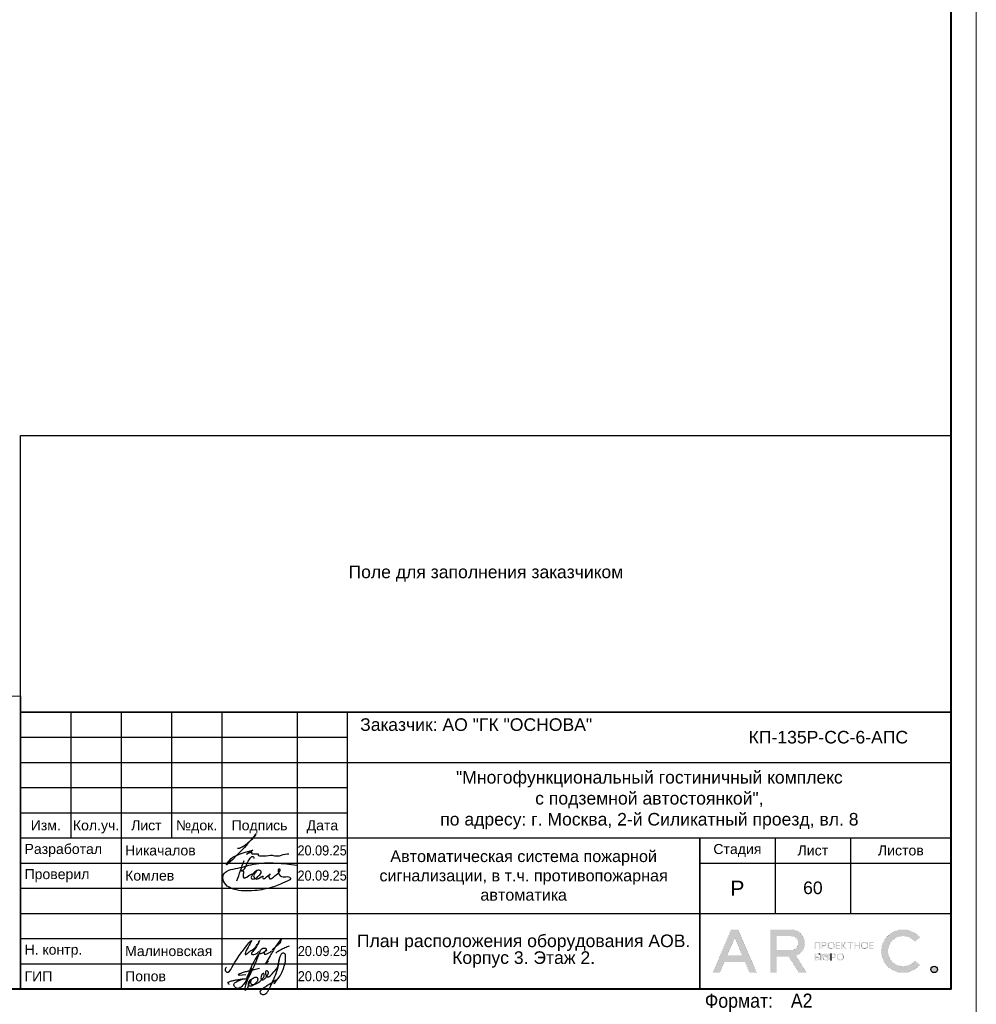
# Model space of a CAD drawing. Header units: millimetres. Extents: x -195178 to 1761886, y 140622 to 301105.
# Tile 13 of 131: x -30967 to -11948, y 224498 to 244065. Entities that reach past the tile are written whole.
import ezdxf
from ezdxf.enums import TextEntityAlignment as Align

# ---------------------------------------------------------------- set-up
doc = ezdxf.new("R2010")
doc.units = ezdxf.units.MM
doc.layers.get('Defpoints').update_dxf_attribs({"color": 252})
for name, color, linetype, lineweight in [('DB CP Оформление', 7, 'Continuous', 25), ('Охрана входов', 252, 'Continuous', 30), ('Рамка', 7, 'Continuous', 18)]:
    doc.layers.add(name, color=color, linetype=linetype, lineweight=lineweight)
doc.layers.add('DB CP Подписи', color=7, linetype='Continuous', lineweight=25, true_color=0x0a45f5)
doc.layers.add('Автоматика', color=1, linetype='Continuous')
doc.layers.add('формат', color=250, linetype='Continuous')
doc.styles.add('Arial', font='arial.ttf', dxfattribs={"width": 0.9, "height": 699.9999999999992})
doc.styles.add('CP.Text', font='arial.ttf')
doc.styles.add('CP.Text дата', font='arial.ttf', dxfattribs={"width": 0.9})

# ---------------------------------------------------------------- blocks, each defined once
blk = doc.blocks.new('*U29')
at = {"color": 0, "lineweight": 0}
blk.add_lwpolyline([(-594, 4.393872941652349e-15), (6.661338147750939e-14, 6.661338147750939e-14), (3.331937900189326e-14, 420.0000000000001), (-594.0000000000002, 420.0000000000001)], close=True, dxfattribs=at)
at = {"lineweight": 40}
blk.add_lwpolyline([(-574, 5.000000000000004), (-4.999999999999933, 5.000000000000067), (-4.999999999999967, 415.0000000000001), (-574.0000000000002, 415.0000000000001)], close=True, dxfattribs=at)
at = {"style": 'Arial', "width": 0.9}
blk.add_text('Формат:', height=2.8, dxfattribs=at).set_placement((-53.97311837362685, 1.250000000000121))
at = {"style": 'Arial', "width": 0.9, "flags": 8}
blk.add_attdef('FORMAT', (-36.87188609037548, 1.257088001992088), '', height=2.8, dxfattribs=at)
blk = doc.blocks.new('Попов')
at = {"layer": 'DB CP Подписи', "color": 160, "true_color": 0x0a45f5}
for points in [[(7.394956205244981, 7.032094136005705), (4.284556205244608, 0.8400941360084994), (3.982156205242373, 0.4944941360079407), (3.665356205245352, 0.2583778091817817), (3.190156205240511, 0.09837780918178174), (2.801356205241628, 0.2064941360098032), (2.509696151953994, 0.451294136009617), (2.383756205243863, 0.7680941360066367), (2.429696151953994, 0.9984941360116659), (2.62855620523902, 1.243294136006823), (3.319756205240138, 1.603294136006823), (3.895756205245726, 1.848094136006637), (4.370956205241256, 1.992094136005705), (4.918156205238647, 1.992094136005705)], [(7.394956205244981, 7.032094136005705), (6.962956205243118, 6.427294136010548), (4.918156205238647, 1.992094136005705)], [(8.094156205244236, 0.03369413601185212), (8.828556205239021, 0.5520941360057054), (9.980556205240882, 1.272094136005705), (10.85895620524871, 1.761694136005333), (10.41255620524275, 1.084894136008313), (11.57895620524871, 2.611294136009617), (12.16935620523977, 3.84969413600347), (12.471756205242, 4.713694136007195), (12.629696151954, 5.419294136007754), (12.689696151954, 6.2400941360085), (12.54375620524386, 6.945694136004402), (12.34215620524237, 7.075294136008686), (12.03975620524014, 7.075294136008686), (11.64969615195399, 6.6000941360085), (11.379696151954, 5.779294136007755), (11.21895620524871, 4.728094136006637), (10.72935620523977, 3.014494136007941), (9.418956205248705, 0.0336941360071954)], [(3.521356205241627, 2.971294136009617), (4.126156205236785, 3.244894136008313), (4.932556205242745, 3.475294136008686), (6.444556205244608, 3.835294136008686), (7.495756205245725, 4.080094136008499)], [(5.979696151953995, 4.069175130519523), (4.859696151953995, -0.1216221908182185), (5.311356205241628, 0.624094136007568), (5.311356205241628, 0.8688941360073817), (5.624396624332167, 1.697142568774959), (6.247356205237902, 2.150494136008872), (6.650556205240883, 2.323294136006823), (6.909756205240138, 2.323294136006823), (7.125756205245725, 2.150494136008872), (7.125756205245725, 1.747294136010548), (6.82335620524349, 1.243294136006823), (6.333756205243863, 0.7968941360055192), (5.714556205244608, 0.5088941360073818), (5.412156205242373, 0.5952941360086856), (5.49855620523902, 1.286494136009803), (5.817585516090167, 1.879286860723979), (5.714556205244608, 1.286494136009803), (5.829756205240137, 0.9552941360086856), (6.146556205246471, 0.8832941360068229), (6.794556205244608, 1.012894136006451), (7.528956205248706, 1.459294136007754), (8.119356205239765, 2.064094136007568), (8.407356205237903, 2.510494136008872), (8.407356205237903, 2.899294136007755), (8.320956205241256, 3.028894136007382), (8.090556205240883, 2.956894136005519), (7.816956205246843, 2.366494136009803), (7.816956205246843, 1.963294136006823), (7.989756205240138, 1.776094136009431), (8.364156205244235, 1.891294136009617), (8.82495620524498, 2.323294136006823), (9.055356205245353, 2.697694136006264), (9.271356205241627, 3.302494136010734), (9.012156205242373, 3.561694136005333), (8.882556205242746, 3.561694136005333), (8.709696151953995, 3.3600941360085), (8.709696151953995, 2.978377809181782), (9.039696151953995, 2.408377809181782), (10.349696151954, 3.378377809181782), (11.11969615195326, 4.410259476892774), (11.27818451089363, 5.133235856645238), (11.35539592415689, 5.654323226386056), (11.38831620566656, 5.819447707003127), (11.35539592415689, 5.654323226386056)], [(1.534156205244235, 0.8688941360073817), (1.303756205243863, 1.041694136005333), (1.217356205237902, 1.214494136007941), (1.447756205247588, 1.416094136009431), (2.038156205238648, 1.603294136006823), (2.815756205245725, 1.761694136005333), (3.506956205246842, 1.876894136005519), (4.357209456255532, 1.989153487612), (4.918156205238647, 1.992094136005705)], [(3.521356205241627, 2.971294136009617), (3.294445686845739, 2.859738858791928), (4.789696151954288, 2.859738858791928)]]:
    blk.add_spline(points, degree=3, dxfattribs=at)
at = {"layer": 'DB CP Подписи'}
blk.add_spline([(8.094156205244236, 0.03369413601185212), (7.791756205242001, -0.2544480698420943), (7.618956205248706, -0.4847058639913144), (7.618956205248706, -0.8015058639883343), (7.950156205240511, -1.060705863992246), (8.569356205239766, -1.060705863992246), (8.943756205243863, -0.7583058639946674), (9.116556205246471, -0.4991058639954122), (9.418956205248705, 0.0336941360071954)], degree=3, dxfattribs=at)
blk = doc.blocks.new('A$Cf51998ab')
at = {"layer": 'DB CP Подписи'}
for points in [[(2.024743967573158, 7.175397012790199), (0.02474396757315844, 3.175397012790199), (2.524743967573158, 0.1753970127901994), (9.524743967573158, 6.675397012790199), (17.02474396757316, 19.1753970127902), (23.52474396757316, 28.6753970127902), (29.02474396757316, 35.6753970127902), (35.52474396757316, 43.6753970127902), (36.52474396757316, 44.6753970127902), (30.02474396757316, 30.6753970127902), (28.52474396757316, 26.1753970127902), (28.52474396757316, 25.1753970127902), (31.52474396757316, 26.6753970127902), (36.02474396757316, 30.1753970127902), (43.52474396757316, 36.1753970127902), (45.52474396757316, 39.1753970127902), (47.52474396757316, 42.6753970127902), (47.52474396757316, 43.1753970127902), (48.02474396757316, 44.1753970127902), (40.52474396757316, 31.1753970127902), (37.52474396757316, 25.6753970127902), (40.52474396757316, 25.1753970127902), (47.02474396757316, 28.6753970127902), (47.52474396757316, 29.1753970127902)], [(66.52474396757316, 31.6753970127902), (75.02474396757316, 39.1753970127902), (79.02474396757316, 43.6753970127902), (79.52474396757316, 46.6753970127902), (75.02474396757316, 41.6753970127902), (69.02474396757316, 32.6753970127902), (61.02474396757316, 18.6753970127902), (57.02474396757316, 11.6753970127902), (61.52474396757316, 15.6753970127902)], [(57.52474396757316, 34.1753970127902), (54.52474396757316, 34.1753970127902), (50.02474396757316, 31.1753970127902), (49.52474396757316, 26.1753970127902), (54.02474396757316, 27.6753970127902), (56.02474396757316, 29.1753970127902), (58.02474396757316, 33.1753970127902), (57.52474396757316, 34.1753970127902)], [(59.02474396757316, 30.6753970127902), (55.49455854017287, 28.71229258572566), (55.52474396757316, 25.6753970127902), (57.52474396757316, 25.6753970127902), (62.02474396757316, 27.6753970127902), (65.02474396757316, 29.6753970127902), (65.52474396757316, 30.1753970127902)], [(71.80259313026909, 27.23596012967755), (75.18207571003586, 30.02247973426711), (81.43411698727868, 33.40007838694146), (87.77064376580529, 36.27103771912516), (91.06563812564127, 37.45319772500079)]]:
    blk.add_spline(points, degree=3, dxfattribs=at)
blk = doc.blocks.new('Лого')
at = {"layer": 'DB CP Оформление'}
h = blk.add_hatch(color=0, dxfattribs=at)
edge = h.paths.add_edge_path()
edge.add_line((-3.149615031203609, 491.8564630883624), (-2.145539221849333, 491.0307320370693))
edge.add_arc((-5.466713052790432, 493.7619962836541), 4.300000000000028, 39.43316774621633, 320.5668322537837, ccw=False)
edge.add_line((-2.145539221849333, 496.4932605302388), (-3.149615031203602, 495.6675294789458))
edge.add_arc((-5.466713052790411, 493.7619962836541), 3.000000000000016, 39.43316774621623, 320.5668322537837)
edge = h.paths.add_edge_path()
edge.add_arc((0.7039796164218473, 490.1453402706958), 0.65, 0, 360)
h.paths.add_polyline_path([(-38.91856638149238, 496.3972109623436), (-37.43639440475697, 492.9290438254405), (-40.40073835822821, 492.9290438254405)], flags=16)
edge = h.paths.add_edge_path(flags=16)
edge.add_line((-30.56831019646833, 493.9825875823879), (-27.63778042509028, 493.9825875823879))
edge.add_arc((-27.63778042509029, 495.2825875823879), 1.299999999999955, 270.0000000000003, 360.0000000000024)
edge.add_line((-26.33778042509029, 495.2825875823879), (-26.33778042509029, 495.4512324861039))
edge.add_arc((-27.63778042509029, 495.4512324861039), 1.300000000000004, 359.9999999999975, 449.9999999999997)
edge.add_line((-27.63778042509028, 496.7512324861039), (-30.56831019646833, 496.7512324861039))
edge.add_line((-30.56831019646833, 496.7512324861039), (-30.56831019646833, 493.9825875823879))
h.paths.add_polyline_path([(-35.9689509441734, 489.4953402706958), (-36.88082038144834, 491.6290438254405), (-40.956312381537, 491.6290438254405), (-41.8681818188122, 489.4953402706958), (-43.28192242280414, 489.4953402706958), (-39.6254366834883, 498.0512324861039), (-38.21169607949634, 498.0512324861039), (-34.55521034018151, 489.4953402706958)])
edge = h.paths.add_edge_path()
edge.add_line((-30.56831019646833, 489.4953402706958), (-31.86831019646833, 489.4953402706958))
edge.add_line((-31.86831019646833, 489.4953402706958), (-31.86831019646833, 498.0512324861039))
edge.add_line((-31.86831019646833, 498.0512324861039), (-27.63778042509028, 498.0512324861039))
edge.add_arc((-27.63778042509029, 495.4512324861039), 2.600000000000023, 0, 89.99999999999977, ccw=False)
edge.add_line((-25.03778042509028, 495.4512324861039), (-25.03778042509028, 495.2825875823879))
edge.add_arc((-27.63778042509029, 495.2825875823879), 2.600000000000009, -70.23716168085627, 0, ccw=False)
edge.add_line((-26.75864866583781, 492.8357268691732), (-24.6131234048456, 489.4953402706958))
edge.add_line((-24.6131234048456, 489.4953402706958), (-26.15818166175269, 489.4953402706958))
edge.add_line((-26.15818166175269, 489.4953402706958), (-28.20534579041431, 492.6825875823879))
edge.add_line((-28.20534579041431, 492.6825875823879), (-30.56831019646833, 492.6825875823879))
edge.add_line((-30.56831019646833, 492.6825875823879), (-30.56831019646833, 489.4953402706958))
edge = h.paths.add_edge_path(flags=16)
edge.add_line((-21.27053753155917, 492.6928723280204), (-21.27053753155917, 492.5228723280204))
edge.add_arc((-20.82053753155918, 492.5228723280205), 0.4499999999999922, 180.0000000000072, 270.0000000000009)
edge.add_line((-20.82053753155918, 492.0728723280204), (-20.69150461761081, 492.0728723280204))
edge.add_arc((-20.6915046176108, 492.5228723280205), 0.4500000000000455, 269.9999999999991, 359.9999999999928)
edge.add_line((-20.24150461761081, 492.5228723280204), (-20.24150461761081, 492.6928723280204))
edge.add_arc((-20.69150461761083, 492.6928723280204), 0.4500000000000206, 0, 89.99999999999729)
edge.add_line((-20.69150461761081, 493.1428723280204), (-20.82053753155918, 493.1428723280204))
edge.add_arc((-20.82053753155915, 492.6928723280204), 0.4500000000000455, 90.00000000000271, 180)
edge = h.paths.add_edge_path(flags=17)
edge.add_line((-21.62964566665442, 491.9228723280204), (-21.62964566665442, 492.5328723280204))
edge.add_line((-21.62964566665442, 492.5328723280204), (-21.45053753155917, 492.5328723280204))
edge.add_line((-21.45053753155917, 492.5328723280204), (-21.45053753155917, 492.5228723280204))
edge.add_arc((-20.85053753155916, 492.5228723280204), 0.6000000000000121, 180, 269.999999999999)
edge.add_line((-20.85053753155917, 491.9228723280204), (-20.66150461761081, 491.9228723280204))
edge.add_arc((-20.66150461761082, 492.5228723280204), 0.6000000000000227, 270.000000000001, 360)
edge.add_line((-20.06150461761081, 492.5228723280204), (-20.06150461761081, 492.6928723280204))
edge.add_arc((-20.66150461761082, 492.6928723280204), 0.6000000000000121, 0, 89.99999999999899)
edge.add_line((-20.66150461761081, 493.2928723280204), (-20.85053753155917, 493.2928723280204))
edge.add_arc((-20.85053753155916, 492.6928723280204), 0.6000000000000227, 90.00000000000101, 180)
edge.add_line((-21.45053753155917, 492.6928723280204), (-21.45053753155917, 492.6828723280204))
edge.add_line((-21.45053753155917, 492.6828723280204), (-21.62964566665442, 492.6828723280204))
edge.add_line((-21.62964566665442, 492.6828723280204), (-21.62964566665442, 493.2928723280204))
edge.add_line((-21.62964566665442, 493.2928723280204), (-21.80964566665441, 493.2928723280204))
edge.add_line((-21.80964566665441, 493.2928723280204), (-21.80964566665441, 491.9228723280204))
edge.add_line((-21.80964566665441, 491.9228723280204), (-21.62964566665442, 491.9228723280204))
edge = h.paths.add_edge_path(flags=16)
edge.add_line((-18.44160413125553, 492.6928723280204), (-18.44160413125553, 492.5228723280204))
edge.add_arc((-17.99160413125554, 492.5228723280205), 0.4499999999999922, 180.0000000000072, 270.0000000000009)
edge.add_line((-17.99160413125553, 492.0728723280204), (-17.86257121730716, 492.0728723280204))
edge.add_arc((-17.86257121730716, 492.5228723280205), 0.4500000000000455, 269.9999999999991, 359.9999999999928)
edge.add_line((-17.41257121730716, 492.5228723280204), (-17.41257121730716, 492.6928723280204))
edge.add_arc((-17.86257121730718, 492.6928723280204), 0.4500000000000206, 0, 89.99999999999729)
edge.add_line((-17.86257121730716, 493.1428723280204), (-17.99160413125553, 493.1428723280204))
edge.add_arc((-17.99160413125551, 492.6928723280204), 0.4500000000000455, 90.00000000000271, 180)
edge = h.paths.add_edge_path()
edge.add_line((-18.62160413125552, 492.6928723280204), (-18.62160413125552, 492.5228723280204))
edge.add_arc((-18.02160413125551, 492.5228723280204), 0.6000000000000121, 180, 269.999999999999)
edge.add_line((-18.02160413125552, 491.9228723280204), (-17.83257121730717, 491.9228723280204))
edge.add_arc((-17.83257121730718, 492.5228723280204), 0.6000000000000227, 270.000000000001, 360)
edge.add_line((-17.23257121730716, 492.5228723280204), (-17.23257121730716, 492.6928723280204))
edge.add_arc((-17.83257121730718, 492.6928723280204), 0.6000000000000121, 0, 89.99999999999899)
edge.add_line((-17.83257121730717, 493.2928723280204), (-18.02160413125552, 493.2928723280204))
edge.add_arc((-18.02160413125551, 492.6928723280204), 0.6000000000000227, 90.00000000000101, 180)
edge = h.paths.add_edge_path(flags=16)
edge.add_line((-13.61226025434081, 494.9777851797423), (-13.61226025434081, 494.8077851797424))
edge.add_arc((-13.16226025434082, 494.8077851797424), 0.4499999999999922, 180.0000000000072, 270.0000000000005)
edge.add_line((-13.16226025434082, 494.3577851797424), (-13.03322734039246, 494.3577851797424))
edge.add_arc((-13.03322734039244, 494.8077851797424), 0.4500000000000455, 269.9999999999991, 359.9999999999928)
edge.add_line((-12.58322734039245, 494.8077851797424), (-12.58322734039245, 494.9777851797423))
edge.add_arc((-13.03322734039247, 494.9777851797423), 0.4500000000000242, 0, 89.99999999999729)
edge.add_line((-13.03322734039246, 495.4277851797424), (-13.16226025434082, 495.4277851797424))
edge.add_arc((-13.16226025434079, 494.9777851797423), 0.4500000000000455, 90.00000000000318, 180)
edge = h.paths.add_edge_path()
edge.add_line((-13.79226025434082, 494.9777851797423), (-13.79226025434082, 494.8077851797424))
edge.add_arc((-13.19226025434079, 494.8077851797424), 0.6000000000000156, 180, 269.9999999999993)
edge.add_line((-13.19226025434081, 494.2077851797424), (-13.00322734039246, 494.2077851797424))
edge.add_arc((-13.00322734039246, 494.8077851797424), 0.6000000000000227, 270.000000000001, 360)
edge.add_line((-12.40322734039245, 494.8077851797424), (-12.40322734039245, 494.9777851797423))
edge.add_arc((-13.00322734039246, 494.9777851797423), 0.6000000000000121, 0, 89.99999999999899)
edge.add_line((-13.00322734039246, 495.5777851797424), (-13.19226025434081, 495.5777851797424))
edge.add_arc((-13.19226025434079, 494.9777851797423), 0.6000000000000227, 90.00000000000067, 180)
edge = h.paths.add_edge_path(flags=16)
edge.add_line((-20.28705089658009, 494.9777851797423), (-20.28705089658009, 494.8077851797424))
edge.add_arc((-19.8370508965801, 494.8077851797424), 0.4499999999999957, 180.0000000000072, 270.0000000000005)
edge.add_line((-19.83705089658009, 494.3577851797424), (-19.70801798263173, 494.3577851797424))
edge.add_arc((-19.70801798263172, 494.8077851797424), 0.4500000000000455, 269.9999999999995, 359.9999999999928)
edge.add_line((-19.25801798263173, 494.8077851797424), (-19.25801798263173, 494.9777851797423))
edge.add_arc((-19.70801798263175, 494.9777851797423), 0.4500000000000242, 0, 89.99999999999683)
edge.add_line((-19.70801798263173, 495.4277851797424), (-19.83705089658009, 495.4277851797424))
edge.add_arc((-19.83705089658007, 494.9777851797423), 0.4500000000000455, 90.00000000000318, 180)
edge = h.paths.add_edge_path()
edge.add_line((-20.46705089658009, 494.9777851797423), (-20.46705089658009, 494.8077851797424))
edge.add_arc((-19.86705089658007, 494.8077851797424), 0.6000000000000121, 180, 269.999999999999)
edge.add_line((-19.86705089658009, 494.2077851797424), (-19.67801798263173, 494.2077851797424))
edge.add_arc((-19.67801798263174, 494.8077851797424), 0.6000000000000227, 270.000000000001, 360)
edge.add_line((-19.07801798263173, 494.8077851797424), (-19.07801798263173, 494.9777851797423))
edge.add_arc((-19.67801798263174, 494.9777851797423), 0.6000000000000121, 0, 89.99999999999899)
edge.add_line((-19.67801798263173, 495.5777851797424), (-19.86705089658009, 495.5777851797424))
edge.add_arc((-19.86705089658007, 494.9777851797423), 0.6000000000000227, 90.00000000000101, 180)
edge = h.paths.add_edge_path(flags=16)
edge.add_arc((-19.22667760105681, 492.7878723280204), 0.1800000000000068, 270.0000000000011, 360)
edge.add_line((-19.04667760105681, 492.7878723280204), (-19.0466776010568, 492.9328723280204))
edge.add_arc((-19.22667760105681, 492.9328723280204), 0.1800000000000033, 0, 89.99999999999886)
edge.add_line((-19.2266776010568, 493.1128723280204), (-19.63443714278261, 493.1128723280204))
edge.add_line((-19.63443714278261, 493.1128723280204), (-19.6344371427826, 492.6078723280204))
edge.add_line((-19.6344371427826, 492.6078723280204), (-19.22667760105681, 492.6078723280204))
edge = h.paths.add_edge_path()
edge.add_line((-19.63443714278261, 491.9228723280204), (-19.81443714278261, 491.9228723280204))
edge.add_line((-19.81443714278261, 491.9228723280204), (-19.81443714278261, 493.2928723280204))
edge.add_line((-19.81443714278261, 493.2928723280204), (-19.2266776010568, 493.2928723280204))
edge.add_arc((-19.2266776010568, 492.9328723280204), 0.3600000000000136, 0, 89.99999999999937, ccw=False)
edge.add_line((-18.8666776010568, 492.9328723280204), (-18.86667760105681, 492.7878723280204))
edge.add_arc((-19.22667760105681, 492.7878723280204), 0.3600000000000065, -89.99999999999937, 0, ccw=False)
edge.add_line((-19.22667760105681, 492.4278723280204), (-19.63443714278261, 492.4278723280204))
edge.add_line((-19.63443714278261, 492.4278723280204), (-19.63443714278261, 491.9228723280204))
edge = h.paths.add_edge_path(flags=16)
edge.add_line((-22.41432519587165, 492.0728723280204), (-22.81592550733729, 492.0728723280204))
edge.add_line((-22.81592550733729, 492.0728723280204), (-22.81592550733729, 492.5700955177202))
edge.add_line((-22.81592550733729, 492.5700955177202), (-22.41432519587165, 492.5700955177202))
edge.add_arc((-22.41432519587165, 492.3900955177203), 0.17999999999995, -1.807620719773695e-11, 89.99999999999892, ccw=False)
edge.add_line((-22.23432519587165, 492.3900955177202), (-22.23432519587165, 492.2528723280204))
edge.add_arc((-22.41432519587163, 492.2528723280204), 0.1799999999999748, -90.00000000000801, 0, ccw=False)
h.paths.add_polyline_path([(-16.95626591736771, 495.5777851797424), (-17.51223811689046, 494.9677851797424), (-17.55459530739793, 494.9677851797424), (-17.55459530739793, 495.5777851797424), (-17.73459530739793, 495.5777851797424), (-17.73459530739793, 494.2077851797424), (-17.55459530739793, 494.2077851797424), (-17.55459530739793, 494.8177851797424), (-17.47826675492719, 494.8177851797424), (-16.92229455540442, 494.2077851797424), (-16.67874821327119, 494.2077851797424), (-17.32006333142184, 494.9114214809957), (-16.71271957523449, 495.5777851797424)])
edge = h.paths.add_edge_path()
edge.add_line((-22.10894538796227, 493.1128723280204), (-22.8159255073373, 493.1128723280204))
edge.add_line((-22.8159255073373, 493.1128723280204), (-22.81592550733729, 492.7200955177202))
edge.add_line((-22.81592550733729, 492.7200955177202), (-22.41432519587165, 492.7200955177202))
edge.add_arc((-22.41432519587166, 492.3600955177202), 0.3600000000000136, 0, 89.99999999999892, ccw=False)
edge.add_line((-22.05432519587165, 492.3600955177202), (-22.05432519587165, 492.2828723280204))
edge.add_arc((-22.41432519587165, 492.2828723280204), 0.3600000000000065, -89.99999999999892, 0, ccw=False)
edge.add_line((-22.41432519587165, 491.9228723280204), (-23.01592550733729, 491.9228723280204))
edge.add_line((-23.01592550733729, 491.9228723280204), (-23.01592550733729, 493.2928723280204))
edge.add_line((-23.01592550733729, 493.2928723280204), (-22.10894538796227, 493.2928723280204))
edge.add_line((-22.10894538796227, 493.2928723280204), (-22.10894538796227, 493.1128723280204))
h.paths.add_polyline_path([(-15.99401623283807, 495.3977851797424), (-16.45775531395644, 495.3977851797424), (-16.45775531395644, 495.5777851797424), (-15.35027715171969, 495.5777851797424), (-15.35027715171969, 495.3977851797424), (-15.81401623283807, 495.3977851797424), (-15.81401623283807, 494.2077851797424), (-15.99401623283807, 494.2077851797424)])
h.paths.add_polyline_path([(-14.219327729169, 494.9827851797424), (-14.219327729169, 495.5777851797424), (-14.039327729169, 495.5777851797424), (-14.039327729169, 494.2077851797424), (-14.219327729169, 494.2077851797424), (-14.219327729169, 494.8027851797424), (-14.92320967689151, 494.8027851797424), (-14.92320967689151, 494.2077851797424), (-15.10320967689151, 494.2077851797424), (-15.10320967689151, 495.5777851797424), (-14.92320967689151, 495.5777851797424), (-14.92320967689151, 494.9827851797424)])
h.paths.add_polyline_path([(-11.97615986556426, 494.8027851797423), (-11.97615986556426, 494.3877851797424), (-11.30687213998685, 494.3877851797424), (-11.30687213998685, 494.2077851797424), (-12.15615986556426, 494.2077851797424), (-12.15615986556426, 495.5777851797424), (-11.30687213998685, 495.5777851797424), (-11.30687213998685, 495.3977851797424), (-11.97615986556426, 495.3977851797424), (-11.97615986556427, 494.9827851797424), (-11.34484040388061, 494.9827851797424), (-11.34484040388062, 494.8027851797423)])
edge = h.paths.add_edge_path(flags=16)
edge.add_arc((-21.07411837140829, 495.0727851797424), 0.1800000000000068, 270.0000000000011, 360)
edge.add_line((-20.89411837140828, 495.0727851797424), (-20.89411837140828, 495.2177851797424))
edge.add_arc((-21.07411837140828, 495.2177851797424), 0.1800000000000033, 0, 89.99999999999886)
edge.add_line((-21.07411837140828, 495.3977851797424), (-21.48187791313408, 495.3977851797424))
edge.add_line((-21.48187791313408, 495.3977851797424), (-21.48187791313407, 494.8927851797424))
edge.add_line((-21.48187791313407, 494.8927851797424), (-21.07411837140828, 494.8927851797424))
h.paths.add_polyline_path([(-22.81592550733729, 494.2077851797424), (-23.01592550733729, 494.2077851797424), (-23.01592550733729, 495.5777851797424), (-21.90894538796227, 495.5777851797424), (-21.90894538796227, 494.2077851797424), (-22.10894538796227, 494.2077851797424), (-22.10894538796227, 495.3977851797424), (-22.81592550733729, 495.3977851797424)])
h.paths.add_polyline_path([(-18.65095050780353, 494.8027851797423), (-18.65095050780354, 494.3877851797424), (-17.98166278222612, 494.3877851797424), (-17.98166278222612, 494.2077851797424), (-18.83095050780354, 494.2077851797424), (-18.83095050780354, 495.5777851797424), (-17.98166278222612, 495.5777851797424), (-17.98166278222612, 495.3977851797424), (-18.65095050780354, 495.3977851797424), (-18.65095050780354, 494.9827851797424), (-18.01963104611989, 494.9827851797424), (-18.01963104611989, 494.8027851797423)])
edge = h.paths.add_edge_path()
edge.add_line((-21.48187791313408, 494.2077851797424), (-21.66187791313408, 494.2077851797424))
edge.add_line((-21.66187791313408, 494.2077851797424), (-21.66187791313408, 495.5777851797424))
edge.add_line((-21.66187791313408, 495.5777851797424), (-21.07411837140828, 495.5777851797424))
edge.add_arc((-21.07411837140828, 495.2177851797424), 0.3600000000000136, 0, 89.99999999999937, ccw=False)
edge.add_line((-20.71411837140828, 495.2177851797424), (-20.71411837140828, 495.0727851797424))
edge.add_arc((-21.07411837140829, 495.0727851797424), 0.3600000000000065, -89.99999999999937, 0, ccw=False)
edge.add_line((-21.07411837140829, 494.7127851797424), (-21.48187791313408, 494.7127851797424))
edge.add_line((-21.48187791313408, 494.7127851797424), (-21.48187791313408, 494.2077851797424))
edge = h.paths.add_edge_path()
edge.add_line((-19.81443714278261, 493.2928723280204), (-19.81443714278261, 491.9228723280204))
edge.add_line((-22.10894538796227, 493.2928723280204), (-22.10894538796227, 493.1128723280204))
at = {"layer": 'DB CP Оформление', "color": 0}
for p, q in [((-22.10894538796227, 493.2928723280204), (-22.10894538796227, 493.1128723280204)), ((-19.81443714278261, 493.2928723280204), (-19.81443714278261, 491.9228723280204))]:
    blk.add_line(p, q, dxfattribs=at)
at = {"layer": 'DB CP Оформление', "color": 0, "const_width": 0.01}
for points in [[(-35.9689509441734, 489.4953402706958), (-36.88082038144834, 491.6290438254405), (-40.956312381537, 491.6290438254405), (-41.8681818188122, 489.4953402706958), (-43.28192242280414, 489.4953402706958), (-39.6254366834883, 498.0512324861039), (-38.21169607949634, 498.0512324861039), (-34.55521034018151, 489.4953402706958)], [(-38.91856638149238, 496.3972109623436), (-37.43639440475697, 492.9290438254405), (-40.40073835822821, 492.9290438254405)], [(-22.81592550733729, 494.2077851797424), (-23.01592550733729, 494.2077851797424), (-23.01592550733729, 495.5777851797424), (-21.90894538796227, 495.5777851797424), (-21.90894538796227, 494.2077851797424), (-22.10894538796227, 494.2077851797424), (-22.10894538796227, 495.3977851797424), (-22.81592550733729, 495.3977851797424)], [(-18.65095050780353, 494.8027851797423), (-18.65095050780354, 494.3877851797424), (-17.98166278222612, 494.3877851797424), (-17.98166278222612, 494.2077851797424), (-18.83095050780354, 494.2077851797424), (-18.83095050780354, 495.5777851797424), (-17.98166278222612, 495.5777851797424), (-17.98166278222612, 495.3977851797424), (-18.65095050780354, 495.3977851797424), (-18.65095050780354, 494.9827851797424), (-18.01963104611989, 494.9827851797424), (-18.01963104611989, 494.8027851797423)], [(-16.95626591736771, 495.5777851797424), (-17.51223811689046, 494.9677851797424), (-17.55459530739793, 494.9677851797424), (-17.55459530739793, 495.5777851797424), (-17.73459530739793, 495.5777851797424), (-17.73459530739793, 494.2077851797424), (-17.55459530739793, 494.2077851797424), (-17.55459530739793, 494.8177851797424), (-17.47826675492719, 494.8177851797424), (-16.92229455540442, 494.2077851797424), (-16.67874821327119, 494.2077851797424), (-17.32006333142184, 494.9114214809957), (-16.71271957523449, 495.5777851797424)], [(-15.99401623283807, 495.3977851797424), (-16.45775531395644, 495.3977851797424), (-16.45775531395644, 495.5777851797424), (-15.35027715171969, 495.5777851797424), (-15.35027715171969, 495.3977851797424), (-15.81401623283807, 495.3977851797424), (-15.81401623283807, 494.2077851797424), (-15.99401623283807, 494.2077851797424)], [(-14.219327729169, 494.9827851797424), (-14.219327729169, 495.5777851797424), (-14.039327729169, 495.5777851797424), (-14.039327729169, 494.2077851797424), (-14.219327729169, 494.2077851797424), (-14.219327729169, 494.8027851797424), (-14.92320967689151, 494.8027851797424), (-14.92320967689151, 494.2077851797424), (-15.10320967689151, 494.2077851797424), (-15.10320967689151, 495.5777851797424), (-14.92320967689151, 495.5777851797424), (-14.92320967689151, 494.9827851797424)], [(-11.97615986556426, 494.8027851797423), (-11.97615986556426, 494.3877851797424), (-11.30687213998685, 494.3877851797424), (-11.30687213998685, 494.2077851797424), (-12.15615986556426, 494.2077851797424), (-12.15615986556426, 495.5777851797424), (-11.30687213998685, 495.5777851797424), (-11.30687213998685, 495.3977851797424), (-11.97615986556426, 495.3977851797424), (-11.97615986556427, 494.9827851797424), (-11.34484040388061, 494.9827851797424), (-11.34484040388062, 494.8027851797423)]]:
    blk.add_lwpolyline(points, close=True, dxfattribs=at)
for points in [[(-30.56831019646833, 489.4953402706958), (-31.86831019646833, 489.4953402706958), (-31.86831019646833, 498.0512324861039), (-27.63778042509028, 498.0512324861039, -0.414213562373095), (-25.03778042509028, 495.4512324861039), (-25.03778042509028, 495.2825875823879, -0.316436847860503), (-26.75864866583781, 492.8357268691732), (-24.6131234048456, 489.4953402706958), (-26.15818166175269, 489.4953402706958), (-28.20534579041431, 492.6825875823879), (-30.56831019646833, 492.6825875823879)], [(-3.149615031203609, 491.8564630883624), (-2.145539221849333, 491.0307320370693, -2.790346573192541), (-2.145539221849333, 496.4932605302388), (-3.149615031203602, 495.6675294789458, 2.790346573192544)], [(-30.56831019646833, 493.9825875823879), (-27.63778042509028, 493.9825875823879, 0.414213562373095), (-26.33778042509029, 495.2825875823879), (-26.33778042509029, 495.4512324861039, 0.414213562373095), (-27.63778042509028, 496.7512324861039), (-30.56831019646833, 496.7512324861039)], [(-21.48187791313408, 494.2077851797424), (-21.66187791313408, 494.2077851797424), (-21.66187791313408, 495.5777851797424), (-21.07411837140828, 495.5777851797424, -0.4142135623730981), (-20.71411837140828, 495.2177851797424), (-20.71411837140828, 495.0727851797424, -0.4142135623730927), (-21.07411837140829, 494.7127851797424), (-21.48187791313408, 494.7127851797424)], [(-21.07411837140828, 494.8927851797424, 0.4142135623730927), (-20.89411837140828, 495.0727851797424), (-20.89411837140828, 495.2177851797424, 0.4142135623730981), (-21.07411837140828, 495.3977851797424), (-21.48187791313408, 495.3977851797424), (-21.48187791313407, 494.8927851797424)], [(-20.46705089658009, 494.9777851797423), (-20.46705089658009, 494.8077851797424, 0.414213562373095), (-19.86705089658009, 494.2077851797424), (-19.67801798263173, 494.2077851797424, 0.414213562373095), (-19.07801798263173, 494.8077851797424), (-19.07801798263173, 494.9777851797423, 0.414213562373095), (-19.67801798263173, 495.5777851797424), (-19.86705089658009, 495.5777851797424, 0.414213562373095)], [(-20.28705089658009, 494.9777851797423), (-20.28705089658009, 494.8077851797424, 0.414213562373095), (-19.83705089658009, 494.3577851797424), (-19.70801798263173, 494.3577851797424, 0.414213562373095), (-19.25801798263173, 494.8077851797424), (-19.25801798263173, 494.9777851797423, 0.414213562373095), (-19.70801798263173, 495.4277851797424), (-19.83705089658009, 495.4277851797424, 0.414213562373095)], [(-13.79226025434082, 494.9777851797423), (-13.79226025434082, 494.8077851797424, 0.414213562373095), (-13.19226025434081, 494.2077851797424), (-13.00322734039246, 494.2077851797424, 0.414213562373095), (-12.40322734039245, 494.8077851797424), (-12.40322734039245, 494.9777851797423, 0.414213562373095), (-13.00322734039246, 495.5777851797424), (-13.19226025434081, 495.5777851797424, 0.414213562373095)], [(-13.61226025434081, 494.9777851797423), (-13.61226025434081, 494.8077851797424, 0.414213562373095), (-13.16226025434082, 494.3577851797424), (-13.03322734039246, 494.3577851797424, 0.414213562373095), (-12.58322734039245, 494.8077851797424), (-12.58322734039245, 494.9777851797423, 0.414213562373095), (-13.03322734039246, 495.4277851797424), (-13.16226025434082, 495.4277851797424, 0.414213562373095)], [(-22.10894538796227, 493.1128723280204), (-22.8159255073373, 493.1128723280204), (-22.81592550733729, 492.7200955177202), (-22.41432519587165, 492.7200955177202, -0.4142135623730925), (-22.05432519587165, 492.3600955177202), (-22.05432519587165, 492.2828723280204, -0.4142135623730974), (-22.41432519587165, 491.9228723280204), (-23.01592550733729, 491.9228723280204), (-23.01592550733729, 493.2928723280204), (-22.10894538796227, 493.2928723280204)], [(-21.62964566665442, 491.9228723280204), (-21.62964566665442, 492.5328723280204), (-21.45053753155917, 492.5328723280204), (-21.45053753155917, 492.5228723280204, 0.414213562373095), (-20.85053753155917, 491.9228723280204), (-20.66150461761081, 491.9228723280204, 0.414213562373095), (-20.06150461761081, 492.5228723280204), (-20.06150461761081, 492.6928723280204, 0.414213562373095), (-20.66150461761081, 493.2928723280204), (-20.85053753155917, 493.2928723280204, 0.414213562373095), (-21.45053753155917, 492.6928723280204), (-21.45053753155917, 492.6828723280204), (-21.62964566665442, 492.6828723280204), (-21.62964566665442, 493.2928723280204), (-21.80964566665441, 493.2928723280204), (-21.80964566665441, 491.9228723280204)], [(-21.27053753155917, 492.6928723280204), (-21.27053753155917, 492.5228723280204, 0.414213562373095), (-20.82053753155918, 492.0728723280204), (-20.69150461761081, 492.0728723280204, 0.414213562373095), (-20.24150461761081, 492.5228723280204), (-20.24150461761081, 492.6928723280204, 0.414213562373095), (-20.69150461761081, 493.1428723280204), (-20.82053753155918, 493.1428723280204, 0.414213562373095)], [(-19.63443714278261, 491.9228723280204), (-19.81443714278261, 491.9228723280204), (-19.81443714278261, 493.2928723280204), (-19.2266776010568, 493.2928723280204, -0.4142135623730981), (-18.8666776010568, 492.9328723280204), (-18.86667760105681, 492.7878723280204, -0.4142135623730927), (-19.22667760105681, 492.4278723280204), (-19.63443714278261, 492.4278723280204)], [(-19.22667760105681, 492.6078723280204, 0.4142135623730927), (-19.04667760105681, 492.7878723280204), (-19.0466776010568, 492.9328723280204, 0.4142135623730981), (-19.2266776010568, 493.1128723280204), (-19.63443714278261, 493.1128723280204), (-19.6344371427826, 492.6078723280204)], [(-18.62160413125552, 492.6928723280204), (-18.62160413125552, 492.5228723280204, 0.414213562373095), (-18.02160413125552, 491.9228723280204), (-17.83257121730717, 491.9228723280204, 0.414213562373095), (-17.23257121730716, 492.5228723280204), (-17.23257121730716, 492.6928723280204, 0.414213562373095), (-17.83257121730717, 493.2928723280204), (-18.02160413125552, 493.2928723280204, 0.414213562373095)], [(-18.44160413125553, 492.6928723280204), (-18.44160413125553, 492.5228723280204, 0.414213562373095), (-17.99160413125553, 492.0728723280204), (-17.86257121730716, 492.0728723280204, 0.414213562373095), (-17.41257121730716, 492.5228723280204), (-17.41257121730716, 492.6928723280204, 0.414213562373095), (-17.86257121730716, 493.1428723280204), (-17.99160413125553, 493.1428723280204, 0.414213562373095)], [(-22.41432519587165, 492.0728723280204), (-22.81592550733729, 492.0728723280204), (-22.81592550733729, 492.5700955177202), (-22.41432519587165, 492.5700955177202, -0.4142135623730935), (-22.23432519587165, 492.3900955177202), (-22.23432519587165, 492.2528723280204, -0.4142135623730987)]]:
    blk.add_lwpolyline(points, format="xyb", close=True, dxfattribs=at)
at = {"layer": 'DB CP Оформление', "color": 0}
blk.add_circle((0.7039796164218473, 490.1453402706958), 0.65, dxfattribs=at)
at = {"layer": 'Defpoints', "color": 0}
blk.add_lwpolyline([(-45.89650028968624, 501.2732863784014), (4.103499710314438, 501.2732863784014), (4.103499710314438, 486.2732863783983), (-45.89650028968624, 486.2732863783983)], close=True, dxfattribs=at)
blk = doc.blocks.new('A$C5BE547C8')
at = {"layer": 'DB CP Подписи', "color": 160, "true_color": 0x0a45f5}
for points in [[(-36.17550682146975, 134.4371501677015), (61.71678818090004, 412.4869762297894)], [(12.77064067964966, 273.4620631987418), (54.9465189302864, 284.4855278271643), (94.154754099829, 355.2698806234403), (190.2780455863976, 461.4464249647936), (197.8667517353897, 439.9583000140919)], [(553.6754189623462, 292.4671654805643), (541.1363445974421, 294.8536106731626), (543.5881781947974, 221.3447915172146), (618.3679039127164, 188.8783703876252), (688.8570107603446, 181.5274854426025), (702.341915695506, 169.2760206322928), (655.1448083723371, 128.8461685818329), (445.8771119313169, 43.72502877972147), (210.5232081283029, -1.356840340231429), (25.1820216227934, -2.336883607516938), (-119.9528827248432, 30.00445333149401), (-207.229957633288, 105.4676031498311), (-226.8427679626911, 202.491644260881), (-177.8107121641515, 263.2541753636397), (-54.24994114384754, 301.4757719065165), (189.9297362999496, 360.2782164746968), (498.8316938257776, 377.9189649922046), (787.0024744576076, 349.3846527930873)], [(12.77064067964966, 273.4620631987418), (53.68175455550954, 259.2054039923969), (47.35787273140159, 207.3811667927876), (60.00563637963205, 173.2529950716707), (97.94904722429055, 183.3650324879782)], [(97.94904722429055, 183.3650324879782), (177.0679458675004, 224.8184770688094), (161.8986921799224, 163.5096667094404), (207.1457470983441, 161.4226177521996), (266.314922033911, 204.5548820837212), (296.9437179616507, 255.3396693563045), (253.785020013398, 280.3842265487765), (197.7158576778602, 243.8061435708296), (177.076149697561, 224.897245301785)], [(240.4512582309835, 278.160545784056), (216.6761126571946, 242.9138925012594), (193.0570860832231, 200.9501308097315), (214.3763311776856, 163.8837520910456), (260.4151262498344, 165.1061032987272), (324.2741268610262, 195.7046833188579), (317.2758679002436, 178.2197674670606), (323.3993369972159, 165.9803596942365), (371.5122399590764, 186.0879841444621), (421.3747226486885, 228.0517155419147), (401.2547955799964, 186.9622102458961), (414.3764636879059, 162.4833644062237), (464.2389463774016, 183.4652452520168), (539.4700353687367, 247.2851138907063), (556.5207641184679, 274.5734312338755), (553.6754189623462, 292.4671654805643)]]:
    blk.add_spline(points, degree=3, dxfattribs=at)
blk = doc.blocks.new('Никачалов')
blk.add_lwpolyline([(-307.2528087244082, -10.52482762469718), (-266.7209943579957, -10.52482762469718), (-217.2917009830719, 12.19796214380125), (-151.053767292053, 56.65713122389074), (-104.5903002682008, 97.1639252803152), (-42.3079472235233, 148.5397506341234), (-2.762450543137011, 181.1417946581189), (25.90605847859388, 213.7455219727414), (43.7010164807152, 235.4819012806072), (55.56432182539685, 255.2404097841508), (61.49597449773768, 269.0720390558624), (48.64291482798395, 267.0958515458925), (20.96416013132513, 227.5771512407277), (-26.48906123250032, 171.2625404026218), (-43.29770154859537, 147.551656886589), (-106.566372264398, 73.45304175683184), (-171.8145516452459, 1.330614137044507), (-320.1058683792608, -151.8054015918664), (-406.1148320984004, -241.7118334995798), (-487.1818974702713, -312.8461673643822), (-518.8162328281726, -343.4720238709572), (-528.703466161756, -345.4482113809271), (-526.7239574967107, -334.5808633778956), (-516.8401608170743, -316.7968590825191), (-494.0998678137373, -283.2067213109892), (-477.294664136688, -261.4703420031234), (-435.7730954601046, -217.0111729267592), (-400.1831794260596, -188.3598206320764), (-362.6171914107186, -168.6013121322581), (-318.1297963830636, -150.8173078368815), (-234.0969046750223, -118.213580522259), (-154.0195936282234, -90.55032198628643), (-5.728276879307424, -52.01971543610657), (-125.3510846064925, -134.0213973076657), (-130.2929829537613, -133.0333035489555), (-128.316910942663, -131.0571160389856), (-95.39726961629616, -111.8204287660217), (-59.85203000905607, -95.76348443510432), (-27.71938084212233, -87.49177623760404), (-25.77080201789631, -90.41229184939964), (-29.66795968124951, -102.5757764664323), (-30.15252690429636, -110.3610126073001), (-29.17995580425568, -115.7122051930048), (-24.3102270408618, -121.0650810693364), (-17.49535610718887, -123.4974413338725), (-8.24390245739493, -125.9314848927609), (2.468126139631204, -127.3909010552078), (14.15272583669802, -127.3909010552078), (101.7906602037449, -127.3909010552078), (105.0348549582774, -129.2711407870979), (104.8664592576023, -152.815378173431), (110.9218312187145, -158.3651994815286), (128.4246742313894, -163.9133375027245), (156.4780234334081, -166.202617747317), (264.0107071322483, -165.9518068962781), (307.6251938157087, -158.1497378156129), (346.3905716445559, -151.961947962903), (383.8122205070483, -151.961947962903), (403.5351374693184, -158.7119581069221), (436.9152894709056, -161.67118948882), (526.11689822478, -161.927050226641), (598.5373598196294, -138.5208429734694), (676.6111056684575, -125.8742528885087), (713.761259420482, -126.4129070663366)])
blk = doc.blocks.new('ауацуа')
at = {"layer": 'DB CP Оформление'}
for p, q in [((-901444.4389830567, -47611.55045884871), (-882944.4389830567, -47611.55045884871)), ((-901444.4389830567, -53111.55045884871), (-901444.4389830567, -47611.55045884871)), ((-900444.4389830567, -47611.55045884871), (-900444.4389830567, -50111.55045884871)), ((-899444.4389830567, -47611.55045884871), (-899444.4389830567, -53111.55045884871)), ((-898444.4389830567, -47611.55045884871), (-898444.4389830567, -50111.55045884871)), ((-897444.4389830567, -47611.55045884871), (-897444.4389830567, -53111.55045884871)), ((-895944.4389830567, -47611.55045884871), (-895944.4389830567, -53111.55045884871)), ((-894944.4389830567, -53111.55045884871), (-894944.4389830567, -47612.58197722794)), ((-901444.4389830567, -48111.55045884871), (-894944.4389830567, -48111.55045884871)), ((-901444.4389830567, -48611.55045884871), (-894944.4389830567, -48611.55045884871)), ((-894944.4389830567, -48611.55045884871), (-882944.4389830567, -48611.55045884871)), ((-901444.4389830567, -49111.55045884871), (-894944.4389830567, -49111.55045884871)), ((-901444.4389830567, -49611.55045884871), (-894944.4389830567, -49611.55045884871)), ((-901444.4389830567, -50111.55045884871), (-882944.4389830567, -50111.55045884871)), ((-887944.4389830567, -53111.55045884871), (-887944.4389830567, -50111.55045884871)), ((-887944.4389830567, -50111.55045884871), (-887944.4389830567, -53111.55045884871)), ((-886444.4389830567, -50111.55045884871), (-886444.4389830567, -51611.55045884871)), ((-884944.4389830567, -50111.55045884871), (-884944.4389830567, -51611.55045884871)), ((-901444.4389830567, -50611.55045884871), (-894944.4389830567, -50611.55045884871)), ((-887944.4389830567, -50611.55045884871), (-882944.4389830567, -50611.55045884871)), ((-901444.4389830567, -51111.55045884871), (-894944.4389830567, -51111.55045884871)), ((-901444.4389830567, -51611.55045884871), (-894944.4389830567, -51611.55045884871)), ((-894944.4389830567, -51611.55045884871), (-882944.4389830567, -51611.55045884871)), ((-901444.4389830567, -52111.55045884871), (-894944.4389830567, -52111.55045884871)), ((-901444.4389830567, -52611.55045884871), (-894944.4389830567, -52611.55045884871)), ((-901444.4389830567, -53111.55045884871), (-882944.4389830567, -53111.55045884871))]:
    blk.add_line(p, q, dxfattribs=at)
at = {"layer": 'DB CP Оформление', "ltscale": 100}
blk.add_line((-882944.4389830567, -53111.55045884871), (-882944.4389830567, -47611.55045884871), dxfattribs=at)
at = {"layer": 'DB CP Оформление'}
blk.add_lwpolyline([(-887944.4389830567, -51611.55045884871), (-882944.4389830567, -51611.55045884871), (-882944.4389830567, -53111.55045884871), (-887944.4389830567, -53111.55045884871)], close=True, dxfattribs=at)
at = {"layer": 'DB CP Оформление', "color": 0, "xscale": 100, "yscale": 100, "zscale": 100}
blk.add_blockref('Лого', (-883354.7889540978, -101738.8790966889), dxfattribs=at)
at = {"layer": 'DB CP Подписи'}
blk.add_blockref('Никачалов', (-896824.2117446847, -50303.85781468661), dxfattribs=at)
at = {"layer": 'DB CP Подписи', "color": 160, "true_color": 0x0a45f5, "xscale": 1.445624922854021, "yscale": 1.445624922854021, "zscale": 1.445624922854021}
blk.add_blockref('A$C5BE547C8', (-897091.0831624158, -51157.1531102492), dxfattribs=at)
at = {"layer": 'DB CP Подписи'}
for name, p, xscale, yscale, zscale in [('A$Cf51998ab', (-897379.3541802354, -52782.28930560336), 14.0625, 14.0625, 14.0625), ('Попов', (-897444.4389830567, -53111.55045884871), 100, 100, 100)]:
    blk.add_blockref(name, p, dxfattribs=dict(at, xscale=xscale, yscale=yscale, zscale=zscale))
at = {"layer": 'DB CP Оформление', "style": 'CP.Text'}
for s, p in [('Изм.', (-900944.4389830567, -49861.55045884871)), ('Кол.уч.', (-899944.4389830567, -49861.55045884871)), ('Лист', (-898944.4389830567, -49861.55045884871)), ('№док.', (-897944.4389830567, -49861.55045884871)), ('Подпись', (-896694.4389830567, -49861.55045884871)), ('Дата', (-895444.4389830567, -49861.55045884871))]:
    blk.add_text(s, height=200, dxfattribs=at).set_placement(p, align=Align.MIDDLE_CENTER)
at = {"layer": 'DB CP Оформление'}
for s, insert, char_height, width, attachment_point, style in [('\\pxi1,t1;Заказчик: АО "ГК "ОСНОВА"', (-894944.4389830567, -47861.55045884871), 250, 8500, 4, 'CP.Text'), ('КП-135Р-СС-6-АПС', (-886970.4668877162, -48111.55045884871), 250, 3500.000000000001, 4, 'CP.Text'), ('"Многофункциональный гостиничный комплекс ^Jс подземной автостоянкой", \\Pпо адресу: г. Москва, 2-й Силикатный проезд, вл. 8', (-888944.4389830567, -49361.55045884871), 250, 12000, 5, 'CP.Text'), (' Разработал', (-901444.4389830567, -50361.55045884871), 200, 1999.999999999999, 4, 'CP.Text'), (' Никачалов', (-899444.4389830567, -50361.55045884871), 200, 1999.999999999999, 4, 'CP.Text'), ('20.09.25', (-895450.4190462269, -50361.55045884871), 200, 1000, 5, 'CP.Text дата'), ('Стадия', (-887194.4389830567, -50361.55045884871), 200, 1499.999999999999, 5, 'CP.Text'), ('Лист', (-885694.4389830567, -50361.55045884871), 200, 1499.999999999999, 5, 'CP.Text'), ('Листов', (-883944.4389830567, -50361.55045884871), 200, 2000, 5, 'CP.Text'), ('\\pxl0.2375,r0.2375;Автоматическая система пожарной сигнализации, в т.ч. противопожарная автоматика', (-891444.4389830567, -50861.55045884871), 230, 6999.999999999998, 5, 'CP.Text'), (' Проверил', (-901444.4389830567, -50861.55045884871), 200, 1999.999999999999, 4, 'CP.Text'), (' Комлев', (-899444.4389830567, -50861.55045884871), 200, 1999.999999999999, 4, 'CP.Text'), ('20.09.25', (-895450.4190462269, -50861.55045884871), 200, 1000, 5, 'CP.Text дата'), ('Р', (-887194.4389830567, -51111.55045884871), 300, 1499.999999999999, 5, 'CP.Text'), (' Н. контр.', (-901444.4389830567, -52361.55045884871), 200, 1999.999999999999, 4, 'CP.Text'), (' Малиновская', (-899444.4389830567, -52361.55045884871), 200, 1999.999999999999, 4, 'CP.Text'), ('20.09.25', (-895444.4389830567, -52361.55045884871), 200, 1000, 5, 'CP.Text дата'), (' ГИП', (-901444.4389830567, -52861.55045884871), 200, 1999.999999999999, 4, 'CP.Text'), (' Попов', (-899444.4389830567, -52861.55045884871), 200, 1999.999999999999, 4, 'CP.Text'), ('20.09.25', (-895444.4389830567, -52861.55045884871), 200, 1000, 5, 'CP.Text дата')]:
    blk.add_mtext(s, dxfattribs=dict(at, insert=insert, char_height=char_height, width=width, attachment_point=attachment_point, style=style))

msp = doc.modelspace()

# ---------------------------------------------------------------- linework, layer by layer
at = {"layer": 'Defpoints'}
for p, q in [((-30948.25045504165, 235804.7842184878), (-12448.25045504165, 235804.7842184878)), ((-30948.25038422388, 230304.784170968), (-30948.25038422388, 235804.784170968))]:
    msp.add_line(p, q, dxfattribs=at)
at = {"layer": 'Defpoints', "color": 0, "lineweight": 18, "ltscale": 0.008333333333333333}
msp.add_line((-23545.06072452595, 230297.0952578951), (-12448.25031340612, 230297.0952578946), dxfattribs=at)
at = {"layer": 'Defpoints'}
for points in [[(-30948.25031340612, 235804.7841227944), (-12448.25031340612, 235804.7841227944), (-12448.25031340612, 230304.7841228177), (-30948.25031340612, 230304.7841228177)], [(-30948.25031340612, 230304.7841228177), (-12448.25031340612, 230304.7841228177), (-12448.25031340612, 224804.784122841), (-30948.25031340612, 224804.784122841)]]:
    msp.add_lwpolyline(points, close=True, dxfattribs=at)
at = {"layer": 'Defpoints', "color": 3, "lineweight": 30}
msp.add_lwpolyline([(-39611.25031340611, 230615.784122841), (-30948.25031340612, 230626.784122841), (-30948.25031340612, 224804.784122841), (-39611.25031340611, 224793.784122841)], close=True, dxfattribs=at)
at = {"layer": 'Охрана входов', "color": 0, "lineweight": 18, "ltscale": 0.008333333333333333}
msp.add_line((-12448.25031340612, 232033.0945672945), (-12448.24908621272, 230297.0952578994), dxfattribs=at)
at = {"layer": 'Рамка'}
for p in [(-12448.25031340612, 230304.784122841), (-30948.25031340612, 224804.784122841)]:
    msp.add_line(p, (-12448.25031340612, 224804.784122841), dxfattribs=at)
msp.add_lwpolyline([(-69348.25031340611, 224804.784122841), (-12448.25031340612, 224804.784122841), (-12448.25031340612, 265804.784122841), (-69348.25031340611, 265804.784122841)], close=True, dxfattribs=at)

# ---------------------------------------------------------------- block references
msp.add_blockref('ауацуа', (870496.1886696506, 277916.3345816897))
at = {"layer": 'формат', "xscale": 100, "yscale": 100, "zscale": 100}
msp.add_blockref('*U29', (-11948.25031340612, 224304.784122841), dxfattribs=at).add_auto_attribs({'FORMAT': 'А2'})

# ---------------------------------------------------------------- texts
at = {"layer": 'Defpoints', "insert": (-21698.25038422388, 233054.784170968), "char_height": 250, "width": 18500, "attachment_point": 5, "style": 'CP.Text'}
msp.add_mtext('\\pxl0.2375,r0.2375;Поле для заполнения заказчиком', dxfattribs=at)
at = {"layer": 'Автоматика', "color": 7, "insert": (-20948.25031342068, 225554.7841228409), "char_height": 250, "width": 6999.999999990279, "attachment_point": 5, "line_spacing_factor": 0.8, "style": 'CP.Text'}
msp.add_mtext('\\pxqc;План расположения оборудования АОВ.\\PКорпус 3. Этаж 2. ', dxfattribs=at)
at = {"layer": 'Рамка', "style": 'CP.Text'}
msp.add_text('60', height=250, dxfattribs=at).set_placement((-15197.63892719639, 226813.1578994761), align=Align.MIDDLE_CENTER)

doc.saveas('drawing.dxf')
